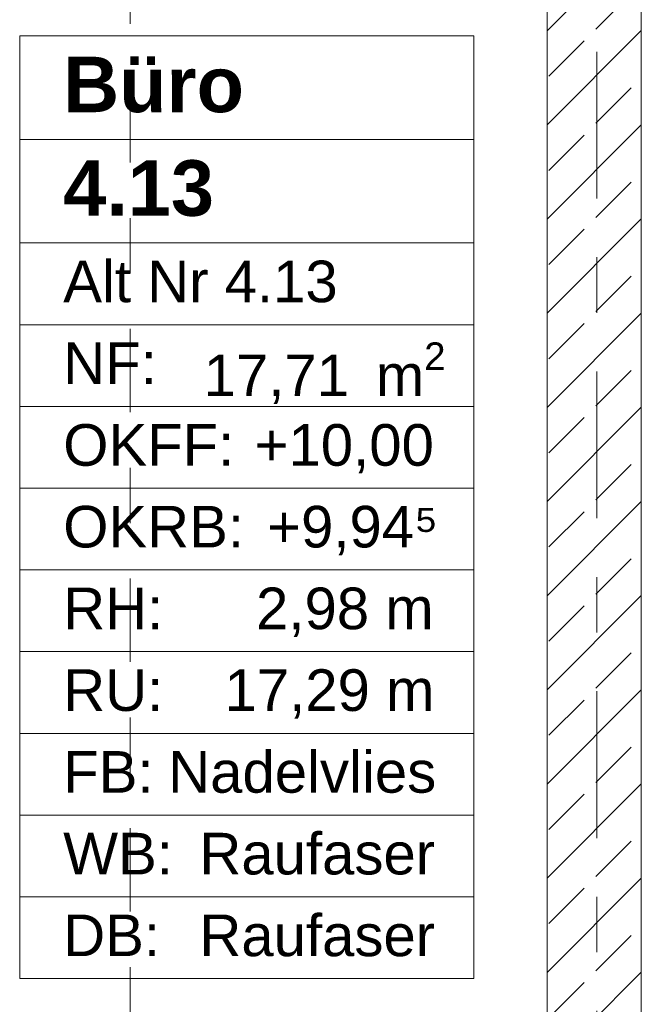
# Model space of a CAD drawing. Header units: metres. Extents: x -3.6 to 84.5, y -11 to 16.8.
# Tile 77 of 161: x 10.3 to 11.4, y 11 to 12.8. Entities that reach past the tile are written whole.
import ezdxf

# ---------------------------------------------------------------- set-up
doc = ezdxf.new("R2010")
doc.units = ezdxf.units.M
doc.header["$MEASUREMENT"] = 0
doc.linetypes.add('Schnittlinie', pattern=[0.3, 0.15, -0.075, 0, -0.075])
doc.linetypes.add('Strichlinie doppelt', pattern=[0.546806, 0.264583, -0.105833, 0.070556, -0.105833])
for name, color, linetype in [('201a - Marker.Schnitt - optisch Grundriss', 7, 'Continuous'), ('401 - Zone.Raum_ Raumbegrenzung_ Whg.', 7, 'Continuous'), ('451 - Universal.Achsen Raster', 7, 'Continuous'), ('605 - Struktur.Wand Innen', 7, 'Continuous')]:
    doc.layers.add(name, color=color, linetype=linetype)
doc.styles.add('ERSTELLTER_STIL_1', font='txt')
doc.styles.add('ERSTELLTER_STIL_2', font='txt')

msp = doc.modelspace()

# ---------------------------------------------------------------- hatches: boundary and pattern name
at = {"layer": '605 - Struktur.Wand Innen', "linetype": 'Continuous', "lineweight": 0, "true_color": 0x000000}
h = msp.add_hatch(dxfattribs=at)
h.set_pattern_fill('Beton__Stahlbeton_0001', color=18, style=0, pattern_type=2)
h.set_pattern_definition([(45, (0, 0), (-0.0848528, 0.0848528), []), (45, (-0.04243, 0.04243), (-0.0848528, 0.0848528), [0.09, -0.03])])
h.paths.add_polyline_path([(11.24, 8.5), (11.41, 8.5), (11.41, 13), (11.24, 13)])

# ---------------------------------------------------------------- linework, layer by layer
at = {"layer": '201a - Marker.Schnitt - optisch Grundriss', "color": 7, "linetype": 'Schnittlinie', "lineweight": 13}
msp.add_line((10.488, 14.48), (10.488, -0.78), dxfattribs=at)
at = {"layer": '401 - Zone.Raum_ Raumbegrenzung_ Whg.', "color": 7, "linetype": 'Continuous', "lineweight": 9}
for p, q in [((11.1079, 12.7583), (10.2891, 12.7583)), ((10.2891, 12.7583), (10.2891, 11.0591)), ((10.2891, 12.7583), (11.1079, 12.7583)), ((10.2891, 12.5716), (10.2891, 12.7583)), ((11.1079, 11.0591), (11.1079, 12.7583)), ((11.1079, 12.7583), (11.1079, 12.5716)), ((11.1079, 12.5716), (10.2891, 12.5716)), ((10.2891, 12.5716), (11.1079, 12.5716)), ((10.2891, 12.385), (10.2891, 12.5716)), ((11.1079, 12.5716), (11.1079, 12.385)), ((11.1079, 12.385), (10.2891, 12.385)), ((10.2891, 12.385), (11.1079, 12.385)), ((10.2891, 12.2377), (10.2891, 12.385)), ((11.1079, 12.385), (11.1079, 12.2377)), ((11.1079, 12.2377), (10.2891, 12.2377)), ((10.2891, 12.2377), (11.1079, 12.2377)), ((10.2891, 12.0904), (10.2891, 12.2377)), ((11.1079, 12.2377), (11.1079, 12.0904)), ((11.1079, 12.0904), (10.2891, 12.0904)), ((10.2891, 12.0904), (11.1079, 12.0904)), ((10.2891, 11.9431), (10.2891, 12.0904)), ((11.1079, 12.0904), (11.1079, 11.9431)), ((11.1079, 11.9431), (10.2891, 11.9431)), ((10.2891, 11.9431), (11.1079, 11.9431)), ((10.2891, 11.7958), (10.2891, 11.9431)), ((11.1079, 11.9431), (11.1079, 11.7958)), ((11.1079, 11.7958), (10.2891, 11.7958)), ((10.2891, 11.7958), (11.1079, 11.7958)), ((10.2891, 11.6484), (10.2891, 11.7958)), ((11.1079, 11.7958), (11.1079, 11.6484)), ((11.1079, 11.6484), (10.2891, 11.6484)), ((10.2891, 11.6484), (11.1079, 11.6484)), ((10.2891, 11.5011), (10.2891, 11.6484)), ((11.1079, 11.6484), (11.1079, 11.5011)), ((11.1079, 11.5011), (10.2891, 11.5011)), ((10.2891, 11.5011), (11.1079, 11.5011)), ((10.2891, 11.3538), (10.2891, 11.5011)), ((11.1079, 11.5011), (11.1079, 11.3538)), ((11.1079, 11.3538), (10.2891, 11.3538)), ((10.2891, 11.3538), (11.1079, 11.3538)), ((10.2891, 11.2065), (10.2891, 11.3538)), ((11.1079, 11.3538), (11.1079, 11.2065)), ((11.1079, 11.2065), (10.2891, 11.2065)), ((10.2891, 11.2065), (11.1079, 11.2065)), ((10.2891, 11.0591), (10.2891, 11.2065)), ((11.1079, 11.2065), (11.1079, 11.0591)), ((10.2891, 11.0591), (11.1079, 11.0591)), ((11.1079, 11.0591), (10.2891, 11.0591))]:
    msp.add_line(p, q, dxfattribs=at)
at = {"layer": '451 - Universal.Achsen Raster', "color": 160, "linetype": 'Strichlinie doppelt', "lineweight": 9, "true_color": 0x3232ff}
msp.add_line((11.33, -10.585), (11.33, 16.355), dxfattribs=at)
at = {"layer": '605 - Struktur.Wand Innen', "color": 7, "linetype": 'Continuous', "lineweight": 18, "flags": 128}
for points in [[(11.24, 13), (11.24, 8.5)], [(11.41, 8.5), (11.41, 13)]]:
    msp.add_lwpolyline(points, dxfattribs=at)

# ---------------------------------------------------------------- texts
at = {"layer": '401 - Zone.Raum_ Raumbegrenzung_ Whg.', "color": 7, "lineweight": 9, "attachment_point": 1}
for s, insert, char_height, style in [('\\A1;{\\pqj;\\pt0;\\fArial|b1|i0|c0|p38;}', (11.0294, 12.7435), 0.1, 'ERSTELLTER_STIL_1'), ('\\A1;{\\pqj;\\pt0;\\fArial|b1|i0|c0|p38;Büro}', (10.3676, 12.7207), 0.1, 'ERSTELLTER_STIL_1'), ('\\A1;{\\pqj;\\pt0;\\fArial|b1|i0|c0|p38;}', (11.0294, 12.5569), 0.1, 'ERSTELLTER_STIL_1'), ('\\A1;{\\pql;\\pt0;\\fArial|b1|i0|c0|p38;4.13}', (10.3676, 12.5341), 0.1, 'ERSTELLTER_STIL_1'), ('\\A1;{\\pqj;\\pt0;\\fArial|b0|i0|c0|p38;}', (11.0294, 12.3703), 0.075, 'ERSTELLTER_STIL_2'), ('\\A1;{\\pqj;\\pt0;\\fArial|b0|i0|c0|p38;Alt Nr 4.13}', (10.3676, 12.3532), 0.075, 'ERSTELLTER_STIL_2'), ('\\A1;{\\pqj;\\pt0;\\fArial|b0|i0|c0|p38;NF: }', (10.3676, 12.2058), 0.075, 'ERSTELLTER_STIL_2'), ('\\A1;{\\pql;\\pt0,0.05;\\fArial|b0|i0|c0|p38;17,71\\fArial|b0|i0|c0|p38;\\A1{\\H.66x;\\S^  ;}\\fArial|b0|i0|c0|p38; m\\fArial|b0|i0|c0|p38;\\A1{\\H.66x;\\S2^  ;}}', (10.6208, 12.2058), 0.075, 'ERSTELLTER_STIL_2'), ('\\A1;{\\pqj;\\pt0;\\fArial|b0|i0|c0|p38;OKFF: }', (10.3676, 12.0585), 0.075, 'ERSTELLTER_STIL_2'), ('\\A1;{\\pqj;\\pt0;\\fArial|b0|i0|c0|p38;+10,00}', (10.7126, 12.0585), 0.075, 'ERSTELLTER_STIL_2'), ('\\A1;{\\pqj;\\pt0;\\fArial|b0|i0|c0|p38;+9,94⁵}', (10.7352, 11.9112), 0.075, 'ERSTELLTER_STIL_2'), ('\\A1;{\\pqj;\\pt0;\\fArial|b0|i0|c0|p38;OKRB: }', (10.3676, 11.9112), 0.075, 'ERSTELLTER_STIL_2'), ('\\A1;{\\pqj;\\pt0;\\fArial|b0|i0|c0|p38;RH: }', (10.3676, 11.7639), 0.075, 'ERSTELLTER_STIL_2'), ('\\A1;{\\pqj;\\pt0;\\fArial|b0|i0|c0|p38;2,98 m}', (10.7153, 11.7639), 0.075, 'ERSTELLTER_STIL_2'), ('\\A1;{\\pqj;\\pt0;\\fArial|b0|i0|c0|p38;RU: }', (10.3676, 11.6166), 0.075, 'ERSTELLTER_STIL_2'), ('\\A1;{\\pqj;\\pt0;\\fArial|b0|i0|c0|p38;17,29 m}', (10.6584, 11.6166), 0.075, 'ERSTELLTER_STIL_2'), ('\\A1;{\\pqj;\\pt0;\\fArial|b0|i0|c0|p38;FB: }', (10.3676, 11.4692), 0.075, 'ERSTELLTER_STIL_2'), ('\\A1;{\\pqj;\\pt0;\\fArial|b0|i0|c0|p38;Nadelvlies}', (10.5569, 11.4692), 0.075, 'ERSTELLTER_STIL_2'), ('\\A1;{\\pqj;\\pt0;\\fArial|b0|i0|c0|p38;Raufaser}', (10.6131, 11.3219), 0.075, 'ERSTELLTER_STIL_2'), ('\\A1;{\\pqj;\\pt0;\\fArial|b0|i0|c0|p38;WB: }', (10.3676, 11.3219), 0.075, 'ERSTELLTER_STIL_2'), ('\\A1;{\\pqj;\\pt0;\\fArial|b0|i0|c0|p38;Raufaser}', (10.6131, 11.1746), 0.075, 'ERSTELLTER_STIL_2'), ('\\A1;{\\pqj;\\pt0;\\fArial|b0|i0|c0|p38;DB: }', (10.3676, 11.1746), 0.075, 'ERSTELLTER_STIL_2')]:
    msp.add_mtext(s, dxfattribs=dict(at, insert=insert, char_height=char_height, style=style))

doc.saveas('drawing.dxf')
